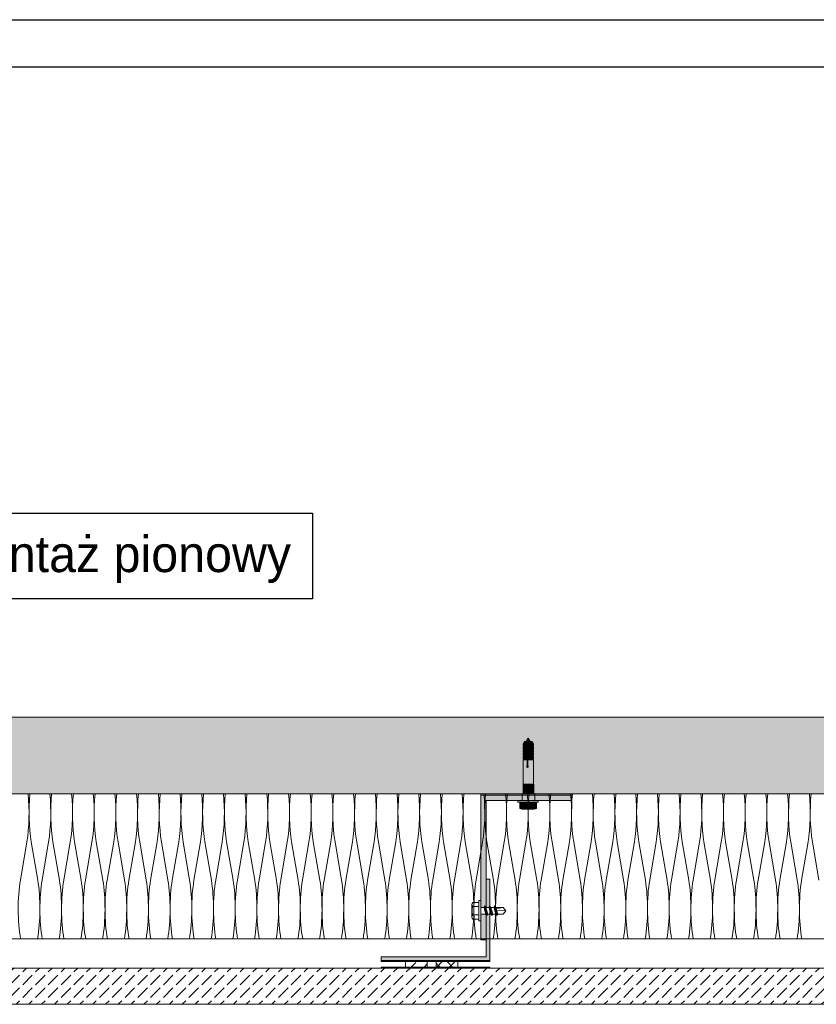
# Model space of a CAD drawing. Extents: x -106566 to -43002, y 22119 to 47619.
# Tile 13 of 24: x -69950 to -65544, y 42177 to 47619. Entities that reach past the tile are written whole.
import ezdxf

# ---------------------------------------------------------------- set-up
doc = ezdxf.new("R2010")
doc.units = 0
doc.header["$MEASUREMENT"] = 0
for name, color, linetype, lineweight, true_color in [('2D - Ogólne_Pen_No__2', 7, 'Continuous', 15, 0x7f7f7f), ('2D Drafting - General_Pen_No__141', 7, 'Continuous', 0, 0xe8e8e8), ('2D Drafting - General_Pen_No__2', 7, 'Continuous', 15, 0x7f7f7f), ('2D Drafting - General_Pen_No__5', 7, 'Continuous', 25, 0x40a5ff), ('2D Drafting - General_Pen_No__61', 7, 'Continuous', 20, 0x6a6a6a), ('2D Drafting - General_Pen_No__81', 7, 'Continuous', 20, 0x6a6a6a), ('Annotation - Text_Pen_No__5', 7, 'Continuous', 25, 0x40a5ff)]:
    doc.layers.add(name, color=color, linetype=linetype, lineweight=lineweight, true_color=true_color)
doc.layers.add('2D Drafting - General_Pen_No__101', color=8, linetype='Continuous', lineweight=13)
doc.layers.add('2D Drafting - General_Pen_No__121', color=255, linetype='Continuous', lineweight=0)
doc.styles.add('GENERATED_STYLE_2', font='txt')
pattern_1 = [(45, (0, 0), (-70.71068, 70.71068), [75, -25]), (45, (7e-15, 70.71), (-70.71068, 70.71068), [75, -25])]

# ---------------------------------------------------------------- blocks, each defined once
blk = doc.blocks.new('*X6')
at = {"layer": '2D Drafting - General_Pen_No__61', "linetype": 'Continuous'}
for p, q in [((-69909.8, 43075.7), (-69945.8, 42863.4)), ((-69885.8, 43075.7), (-69849.8, 42863.4)), ((-69789.8, 43075.7), (-69825.8, 42863.4)), ((-69765.8, 43075.7), (-69729.8, 42863.4)), ((-69669.8, 43075.7), (-69705.8, 42863.4)), ((-69645.8, 43075.7), (-69609.8, 42863.4)), ((-69549.8, 43075.7), (-69585.8, 42863.4)), ((-69525.8, 43075.7), (-69489.8, 42863.4)), ((-69429.8, 43075.7), (-69465.8, 42863.4)), ((-69405.8, 43075.7), (-69369.8, 42863.4)), ((-69309.8, 43075.7), (-69345.8, 42863.4)), ((-69285.8, 43075.7), (-69249.8, 42863.4)), ((-69189.8, 43075.7), (-69225.8, 42863.4)), ((-69165.8, 43075.7), (-69129.8, 42863.4)), ((-69069.8, 43075.7), (-69105.8, 42863.4)), ((-69045.8, 43075.7), (-69009.8, 42863.4)), ((-68949.8, 43075.7), (-68985.8, 42863.4)), ((-68925.8, 43075.7), (-68889.8, 42863.4)), ((-68829.8, 43075.7), (-68865.8, 42863.4)), ((-68805.8, 43075.7), (-68769.8, 42863.4)), ((-68709.8, 43075.7), (-68745.8, 42863.4)), ((-68685.8, 43075.7), (-68649.8, 42863.4)), ((-68589.8, 43075.7), (-68625.8, 42863.4)), ((-68565.8, 43075.7), (-68529.8, 42863.4)), ((-68469.8, 43075.7), (-68505.8, 42863.4)), ((-68445.8, 43075.7), (-68409.8, 42863.4)), ((-68349.8, 43075.7), (-68385.8, 42863.4)), ((-68325.8, 43075.7), (-68289.8, 42863.4)), ((-68229.8, 43075.7), (-68265.8, 42863.4)), ((-68205.8, 43075.7), (-68169.8, 42863.4)), ((-68109.8, 43075.7), (-68145.8, 42863.4)), ((-68085.8, 43075.7), (-68049.8, 42863.4)), ((-67989.8, 43075.7), (-68025.8, 42863.4)), ((-67965.8, 43075.7), (-67929.8, 42863.4)), ((-67869.8, 43075.7), (-67905.8, 42863.4)), ((-67845.8, 43075.7), (-67809.8, 42863.4)), ((-67749.8, 43075.7), (-67785.8, 42863.4)), ((-67725.8, 43075.7), (-67689.8, 42863.4)), ((-67629.8, 43075.7), (-67665.8, 42863.4)), ((-67605.8, 43075.7), (-67569.8, 42863.4)), ((-67509.8, 43075.7), (-67545.8, 42863.4)), ((-67485.8, 43075.7), (-67449.8, 42863.4)), ((-67389.8, 43075.7), (-67425.8, 42863.4)), ((-67365.8, 43075.7), (-67329.8, 42863.4)), ((-67269.8, 43075.7), (-67305.8, 42863.4)), ((-67245.8, 43075.7), (-67209.8, 42863.4)), ((-67149.8, 43075.7), (-67185.8, 42863.4)), ((-67125.8, 43075.7), (-67089.8, 42863.4)), ((-67029.8, 43075.7), (-67065.8, 42863.4)), ((-67005.8, 43075.7), (-66969.8, 42863.4)), ((-66909.8, 43075.7), (-66945.8, 42863.4)), ((-66885.8, 43075.7), (-66849.8, 42863.4)), ((-66789.8, 43075.7), (-66825.8, 42863.4)), ((-66765.8, 43075.7), (-66729.8, 42863.4)), ((-66669.8, 43075.7), (-66705.8, 42863.4)), ((-66645.8, 43075.7), (-66609.8, 42863.4)), ((-66549.8, 43075.7), (-66585.8, 42863.4)), ((-66525.8, 43075.7), (-66489.8, 42863.4)), ((-66429.8, 43075.7), (-66465.8, 42863.4)), ((-66405.8, 43075.7), (-66369.8, 42863.4)), ((-66309.8, 43075.7), (-66345.8, 42863.4)), ((-66285.8, 43075.7), (-66249.8, 42863.4)), ((-66189.8, 43075.7), (-66225.8, 42863.4)), ((-66165.8, 43075.7), (-66129.8, 42863.4)), ((-66069.8, 43075.7), (-66105.8, 42863.4)), ((-66045.8, 43075.7), (-66009.8, 42863.4)), ((-65949.8, 43075.7), (-65985.8, 42863.4)), ((-65925.8, 43075.7), (-65889.8, 42863.4)), ((-65829.8, 43075.7), (-65865.8, 42863.4)), ((-65805.8, 43075.7), (-65769.8, 42863.4)), ((-65709.8, 43075.7), (-65745.8, 42863.4)), ((-65685.8, 43075.7), (-65649.8, 42863.4)), ((-65589.8, 43075.7), (-65625.8, 42863.4)), ((-65565.8, 43075.7), (-65529.8, 42863.4))]:
    blk.add_line(p, q, dxfattribs=at)
for centre, start_param, end_param in [((-69957.8, 43235), 4.068888, 5.121655), ((-69837.8, 43235), 1.16153, 2.214297), ((-69837.8, 43235), 4.068888, 5.121655), ((-69717.8, 43235), 1.16153, 2.214297), ((-69717.8, 43235), 4.068888, 5.121655), ((-69597.8, 43235), 1.16153, 2.214297), ((-69597.8, 43235), 4.068888, 5.121655), ((-69477.8, 43235), 1.16153, 2.214297), ((-69477.8, 43235), 4.068888, 5.121655), ((-69357.8, 43235), 1.16153, 2.214297), ((-69357.8, 43235), 4.068888, 5.121655), ((-69237.8, 43235), 1.16153, 2.214297), ((-69237.8, 43235), 4.068888, 5.121655), ((-69117.8, 43235), 1.16153, 2.214297), ((-69117.8, 43235), 4.068888, 5.121655), ((-68997.8, 43235), 1.16153, 2.214297), ((-68997.8, 43235), 4.068888, 5.121655), ((-68877.8, 43235), 1.16153, 2.214297), ((-68877.8, 43235), 4.068888, 5.121655), ((-68757.8, 43235), 1.16153, 2.214297), ((-68757.8, 43235), 4.068888, 5.121655), ((-68637.8, 43235), 1.16153, 2.214297), ((-68637.8, 43235), 4.068888, 5.121655), ((-68517.8, 43235), 1.16153, 2.214297), ((-68517.8, 43235), 4.068888, 5.121655), ((-68397.8, 43235), 1.16153, 2.214297), ((-68397.8, 43235), 4.068888, 5.121655), ((-68277.8, 43235), 1.16153, 2.214297), ((-68277.8, 43235), 4.068888, 5.121655), ((-68157.8, 43235), 1.16153, 2.214297), ((-68157.8, 43235), 4.068888, 5.121655), ((-68037.8, 43235), 1.16153, 2.214297), ((-68037.8, 43235), 4.068888, 5.121655), ((-67917.8, 43235), 1.16153, 2.214297), ((-67917.8, 43235), 4.068888, 5.121655), ((-67797.8, 43235), 1.16153, 2.214297), ((-67797.8, 43235), 4.068888, 5.121655), ((-67677.8, 43235), 1.16153, 2.214297), ((-67677.8, 43235), 4.068888, 5.121655), ((-67557.8, 43235), 1.16153, 2.214297), ((-67557.8, 43235), 4.068888, 5.121655), ((-67437.8, 43235), 1.16153, 2.214297), ((-67437.8, 43235), 4.068888, 5.121655), ((-67317.8, 43235), 1.16153, 2.214297), ((-67317.8, 43235), 4.068888, 5.121655), ((-67197.8, 43235), 1.16153, 2.214297), ((-67197.8, 43235), 4.068888, 5.121655), ((-67077.8, 43235), 1.16153, 2.214297), ((-67077.8, 43235), 4.068888, 5.121655), ((-66957.8, 43235), 1.16153, 2.214297), ((-66957.8, 43235), 4.068888, 5.121655), ((-66837.8, 43235), 1.16153, 2.214297), ((-66837.8, 43235), 4.068888, 5.121655), ((-66717.8, 43235), 1.16153, 2.214297), ((-66717.8, 43235), 4.068888, 5.121655), ((-66597.8, 43235), 1.16153, 2.214297), ((-66597.8, 43235), 4.068888, 5.121655), ((-66477.8, 43235), 1.16153, 2.214297), ((-66477.8, 43235), 4.068888, 5.121655), ((-66357.8, 43235), 1.16153, 2.214297), ((-66357.8, 43235), 4.068888, 5.121655), ((-66237.8, 43235), 1.16153, 2.214297), ((-66237.8, 43235), 4.068888, 5.121655), ((-66117.8, 43235), 1.16153, 2.214297), ((-66117.8, 43235), 4.068888, 5.121655), ((-65997.8, 43235), 1.16153, 2.214297), ((-65997.8, 43235), 4.068888, 5.121655), ((-65877.8, 43235), 1.16153, 2.214297), ((-65877.8, 43235), 4.068888, 5.121655), ((-65757.8, 43235), 1.16153, 2.214297), ((-65757.8, 43235), 4.068888, 5.121655), ((-65637.8, 43235), 1.16153, 2.214297), ((-65637.8, 43235), 4.068888, 5.121655), ((-65517.8, 43235), 1.16153, 2.214297), ((-69897.8, 42704.2), 0.927295, 2.243652), ((-69897.8, 42704.2), 4.039533, 5.35589), ((-69777.8, 42704.2), 0.927295, 2.243652), ((-69777.8, 42704.2), 4.039533, 5.35589), ((-69657.8, 42704.2), 0.927295, 2.243652), ((-69657.8, 42704.2), 4.039533, 5.35589), ((-69537.8, 42704.2), 0.927295, 2.243652), ((-69537.8, 42704.2), 4.039533, 5.35589), ((-69417.8, 42704.2), 0.927295, 2.243652), ((-69417.8, 42704.2), 4.039533, 5.35589), ((-69297.8, 42704.2), 0.927295, 2.243652), ((-69297.8, 42704.2), 4.039533, 5.35589), ((-69177.8, 42704.2), 0.927295, 2.243652), ((-69177.8, 42704.2), 4.039533, 5.35589), ((-69057.8, 42704.2), 0.927295, 2.243652), ((-69057.8, 42704.2), 4.039533, 5.35589), ((-68937.8, 42704.2), 0.927295, 2.243652), ((-68937.8, 42704.2), 4.039533, 5.35589), ((-68817.8, 42704.2), 0.927295, 2.243652), ((-68817.8, 42704.2), 4.039533, 5.35589), ((-68697.8, 42704.2), 0.927295, 2.243652), ((-68697.8, 42704.2), 4.039533, 5.35589), ((-68577.8, 42704.2), 0.927295, 2.243652), ((-68577.8, 42704.2), 4.039533, 5.35589), ((-68457.8, 42704.2), 0.927295, 2.243652), ((-68457.8, 42704.2), 4.039533, 5.35589), ((-68337.8, 42704.2), 0.927295, 2.243652), ((-68337.8, 42704.2), 4.039533, 5.35589), ((-68217.8, 42704.2), 0.927295, 2.243652), ((-68217.8, 42704.2), 4.039533, 5.35589), ((-68097.8, 42704.2), 0.927295, 2.243652), ((-68097.8, 42704.2), 4.039533, 5.35589), ((-67977.8, 42704.2), 0.927295, 2.243652), ((-67977.8, 42704.2), 4.039533, 5.35589), ((-67857.8, 42704.2), 0.927295, 2.243652), ((-67857.8, 42704.2), 4.039533, 5.35589), ((-67737.8, 42704.2), 0.927295, 2.243652), ((-67737.8, 42704.2), 4.039533, 5.35589), ((-67617.8, 42704.2), 0.927295, 2.243652), ((-67617.8, 42704.2), 4.039533, 5.35589), ((-67497.8, 42704.2), 0.927295, 2.243652), ((-67497.8, 42704.2), 4.039533, 5.35589), ((-67377.8, 42704.2), 0.927295, 2.243652), ((-67377.8, 42704.2), 4.039533, 5.35589), ((-67257.8, 42704.2), 0.927295, 2.243652), ((-67257.8, 42704.2), 4.039533, 5.35589), ((-67137.8, 42704.2), 0.927295, 2.243652), ((-67137.8, 42704.2), 4.039533, 5.35589), ((-67017.8, 42704.2), 0.927295, 2.243652), ((-67017.8, 42704.2), 4.039533, 5.35589), ((-66897.8, 42704.2), 0.927295, 2.243652), ((-66897.8, 42704.2), 4.039533, 5.35589), ((-66777.8, 42704.2), 0.927295, 2.243652), ((-66777.8, 42704.2), 4.039533, 5.35589), ((-66657.8, 42704.2), 0.927295, 2.243652), ((-66657.8, 42704.2), 4.039533, 5.35589), ((-66537.8, 42704.2), 0.927295, 2.243652), ((-66537.8, 42704.2), 4.039533, 5.35589), ((-66417.8, 42704.2), 0.927295, 2.243652), ((-66417.8, 42704.2), 4.039533, 5.35589), ((-66297.8, 42704.2), 0.927295, 2.243652), ((-66297.8, 42704.2), 4.039533, 5.35589), ((-66177.8, 42704.2), 0.927295, 2.243652), ((-66177.8, 42704.2), 4.039533, 5.35589), ((-66057.8, 42704.2), 0.927295, 2.243652), ((-66057.8, 42704.2), 4.039533, 5.35589), ((-65937.8, 42704.2), 0.927295, 2.243652), ((-65937.8, 42704.2), 4.039533, 5.35589), ((-65817.8, 42704.2), 0.927295, 2.243652), ((-65817.8, 42704.2), 4.039533, 5.35589), ((-65697.8, 42704.2), 0.927295, 2.243652), ((-65697.8, 42704.2), 4.039533, 5.35589), ((-65577.8, 42704.2), 0.927295, 2.243652)]:
    blk.add_ellipse(centre, major_axis=(0, 265.4), ratio=0.226067, start_param=start_param, end_param=end_param, dxfattribs=at)
blk = doc.blocks.new('Fill_3')
at = {"layer": '2D Drafting - General_Pen_No__2', "linetype": 'Continuous'}
for p, q in [((-55487, 43340.6), (-72519, 43340.6)), ((-72519, 42538.8), (-55487, 42538.8))]:
    blk.add_line(p, q, dxfattribs=at)
at = {"layer": '2D Drafting - General_Pen_No__61', "linetype": 'Continuous'}
blk.add_blockref('*X6', (0, 0), dxfattribs=at)

msp = doc.modelspace()

# ---------------------------------------------------------------- hatches: boundary and pattern name
at = {"layer": '2D Drafting - General_Pen_No__101', "linetype": 'Continuous'}
for points in [[(-67950.38, 42418.76), (-67950.38, 42412.97), (-67350.38, 42412.97), (-67350.38, 42418.76)], [(-67950.38, 42382.97), (-67950.38, 42377.18), (-67350.38, 42377.18), (-67350.38, 42382.97)]]:
    msp.add_hatch(color=256, dxfattribs=at).paths.add_polyline_path(points, flags=0)
at = {"layer": '2D Drafting - General_Pen_No__121', "linetype": 'Continuous'}
for points in [[(-67138.21, 43648.36), (-67127.4, 43629.63), (-67149.02, 43629.63)], [(-67141.58, 43629.63), (-67148.73, 43617.25), (-67164.64, 43617.25), (-67157.49, 43629.63)], [(-67148.73, 43606.89), (-67164.64, 43606.89), (-67164.64, 43617.25), (-67148.73, 43617.25)], [(-67161.68, 43606.89), (-67148.73, 43606.89), (-67142.99, 43599.45), (-67164.64, 43599.45), (-67161.68, 43603.2)], [(-67164.64, 43599.45), (-67142.99, 43599.45), (-67142.99, 43589.1), (-67164.64, 43589.1)], [(-67161.68, 43589.1), (-67142.99, 43589.1), (-67148.73, 43581.66), (-67164.64, 43581.66), (-67161.68, 43585.4)], [(-67138.63, 43629.63), (-67145.77, 43617.25), (-67148.73, 43617.25), (-67141.58, 43629.63)], [(-67148.73, 43606.89), (-67148.73, 43617.25), (-67145.77, 43617.25), (-67145.77, 43606.89)], [(-67142.99, 43599.45), (-67148.73, 43606.89), (-67145.77, 43606.89), (-67140.03, 43599.45)], [(-67140.03, 43589.1), (-67145.77, 43581.66), (-67148.73, 43581.66), (-67142.99, 43589.1)], [(-67115.44, 43629.63), (-67108.29, 43617.25), (-67145.77, 43617.25), (-67138.63, 43629.63)], [(-67108.29, 43606.89), (-67145.77, 43606.89), (-67145.77, 43617.25), (-67108.29, 43617.25)], [(-67111.25, 43606.89), (-67111.25, 43603.2), (-67108.29, 43599.45), (-67140.03, 43599.45), (-67145.77, 43606.89)], [(-67111.25, 43589.1), (-67111.25, 43585.4), (-67108.29, 43581.66), (-67145.77, 43581.66), (-67140.03, 43589.1)], [(-67142.99, 43589.1), (-67142.99, 43599.45), (-67140.03, 43599.45), (-67140.03, 43589.1)], [(-67108.29, 43599.45), (-67108.29, 43589.1), (-67140.03, 43589.1), (-67140.03, 43599.45)], [(-67164.64, 43581.66), (-67148.73, 43581.66), (-67148.73, 43571.3), (-67164.64, 43571.3)], [(-67142.99, 43563.86), (-67164.64, 43563.86), (-67161.68, 43567.6), (-67161.68, 43571.3), (-67148.73, 43571.3)], [(-67164.64, 43563.86), (-67142.99, 43563.86), (-67142.99, 43553.5), (-67164.64, 43553.5)], [(-67161.68, 43553.5), (-67142.99, 43553.5), (-67148.73, 43546.06), (-67164.64, 43546.06), (-67161.68, 43549.81)], [(-67164.64, 43546.06), (-67148.73, 43546.06), (-67148.73, 43535.71), (-67164.64, 43535.71)], [(-67161.68, 43535.71), (-67148.73, 43535.71), (-67142.99, 43528.27), (-67164.64, 43528.27), (-67161.68, 43532.01)], [(-67145.77, 43581.66), (-67145.77, 43571.3), (-67148.73, 43571.3), (-67148.73, 43581.66)], [(-67145.77, 43571.3), (-67140.03, 43563.86), (-67142.99, 43563.86), (-67148.73, 43571.3)], [(-67140.03, 43553.5), (-67145.77, 43546.06), (-67148.73, 43546.06), (-67142.99, 43553.5)], [(-67148.73, 43535.71), (-67148.73, 43546.06), (-67145.77, 43546.06), (-67145.77, 43535.71)], [(-67142.99, 43528.27), (-67148.73, 43535.71), (-67145.77, 43535.71), (-67140.03, 43528.27)], [(-67108.29, 43581.66), (-67108.29, 43571.3), (-67145.77, 43571.3), (-67145.77, 43581.66)], [(-67111.25, 43571.3), (-67111.25, 43567.6), (-67108.29, 43563.86), (-67140.03, 43563.86), (-67145.77, 43571.3)], [(-67111.25, 43553.5), (-67111.25, 43549.81), (-67108.29, 43546.06), (-67145.77, 43546.06), (-67140.03, 43553.5)], [(-67108.29, 43535.71), (-67145.77, 43535.71), (-67145.77, 43546.06), (-67108.29, 43546.06)], [(-67111.25, 43535.71), (-67111.25, 43532.01), (-67108.29, 43528.27), (-67140.03, 43528.27), (-67145.77, 43535.71)], [(-67142.99, 43553.5), (-67142.99, 43563.86), (-67140.03, 43563.86), (-67140.03, 43553.5)], [(-67108.29, 43553.5), (-67140.03, 43553.5), (-67140.03, 43563.86), (-67108.29, 43563.86)], [(-67108.29, 43393.85), (-67164.64, 43393.85), (-67164.64, 43528.27), (-67142.99, 43528.27), (-67142.99, 43494.96, 5.4750432), (-67140.03, 43494.96), (-67140.03, 43528.27), (-67108.29, 43528.27)], [(-67140.03, 43528.27), (-67140.03, 43494.96, -5.4750432), (-67142.99, 43494.96), (-67142.99, 43528.27)], [(-67107.04, 43392.6), (-67165.89, 43392.6), (-67164.64, 43393.85), (-67108.29, 43393.85)], [(-67107.04, 43342.86), (-67165.89, 43342.86), (-67165.89, 43392.6), (-67107.04, 43392.6)], [(-67101.73, 43337.27), (-67171.3, 43337.27), (-67171.3, 43337.45), (-67165.89, 43342.86), (-67107.14, 43342.86), (-67101.73, 43337.45)], [(-67101.73, 43333.76), (-67134.43, 43333.76), (-67171.3, 43333.76), (-67171.3, 43337.27), (-67101.73, 43337.27)], [(-67101.63, 43303.76), (-67138.31, 43303.76), (-67171.3, 43303.76), (-67171.3, 43333.76), (-67135.38, 43333.76), (-67101.63, 43333.76)], [(-67101.63, 43333.76), (-67101.63, 43303.76), (-67138.31, 43303.76), (-67171.3, 43303.76), (-67171.3, 43333.76), (-67134.43, 43333.76)], [(-67138.31, 43303.76), (-67082.39, 43303.76), (-67082.39, 43294.44), (-67138.31, 43294.44), (-67194.23, 43294.44), (-67194.23, 43303.76)], [(-67161.22, 43294.44), (-67161.22, 43260.27, -0.4195601), (-67184.52, 43260.27), (-67184.52, 43294.44)], [(-67115.4, 43294.44), (-67115.4, 43260.27, -0.092424), (-67138.31, 43255.99, -0.092424), (-67161.22, 43260.27), (-67161.22, 43294.44), (-67138.31, 43294.44)], [(-67092.1, 43294.44), (-67092.1, 43260.27, -0.4195601), (-67115.4, 43260.27), (-67115.4, 43294.44)], [(-67138.31, 43255.99, 0.092424), (-67115.4, 43260.27, 0.201281), (-67103.75, 43255.38), (-67172.87, 43255.38, 0.201281), (-67161.22, 43260.27, 0.092424)]]:
    msp.add_hatch(color=256, dxfattribs=at).paths.add_polyline_path(points, flags=0)
at = {"layer": '2D Drafting - General_Pen_No__141', "linetype": 'Continuous'}
for points in [[(-67370.38, 42712.88), (-67370.38, 43303.76), (-67194.23, 43303.76), (-67171.3, 43303.76), (-67171.3, 43333.76), (-67400.38, 43333.76), (-67400.38, 42750.16), (-67400.38, 42712.88), (-67381.85, 42712.88), (-67379.65, 42721.08), (-67371.45, 42712.88)], [(-67370.38, 42712.88), (-67370.38, 43303.76), (-67194.23, 43303.76), (-67171.3, 43303.76), (-67171.3, 43333.76), (-67400.38, 43333.76), (-67400.38, 42750.16), (-67400.38, 42712.88), (-67381.85, 42712.88), (-67379.65, 42721.08), (-67371.45, 42712.88)], [(-66900.38, 43333.76), (-67101.63, 43333.76), (-67101.63, 43303.76), (-66900.38, 43303.76)], [(-67350.38, 42868.76), (-67370.38, 42868.76), (-67370.38, 42712.88), (-67354.01, 42712.88), (-67351.81, 42721.08), (-67350.38, 42719.65)], [(-67350.38, 42418.76), (-67350.38, 42675.6), (-67361.46, 42675.6), (-67365.27, 42667.4), (-67370.38, 42673.76), (-67370.38, 42533.76), (-67370.38, 42438.76), (-67950.38, 42438.76), (-67950.38, 42418.76)], [(-67400.38, 42533.76), (-67370.38, 42533.76), (-67370.38, 42673.76), (-67371.86, 42675.6), (-67400.38, 42675.6), (-67400.38, 42638.32)]]:
    msp.add_hatch(color=256, dxfattribs=at).paths.add_polyline_path(points, flags=0)
at = {"layer": '2D Drafting - General_Pen_No__2', "linetype": 'Continuous'}
h = msp.add_hatch(dxfattribs=at)
h.set_pattern_fill('Grid_5x5_Diagonal', color=256, style=0, pattern_type=2)
h.set_pattern_definition([(45, (0, 0), (-35.35534, 35.35534), []), (135, (0, 0), (35.35534, 35.35534), [])])
h.paths.add_polyline_path([(-67646.04, 42412.97), (-67646.04, 42382.97), (-67526.04, 42382.97), (-67526.04, 42412.97)], flags=0)
at = {"layer": '2D Drafting - General_Pen_No__5', "linetype": 'Continuous'}
h = msp.add_hatch(dxfattribs=at)
h.set_pattern_fill('Beton', color=256, style=0, pattern_type=2)
h.set_pattern_definition(pattern_1)
h.paths.add_polyline_path([(-67816.04, 42412.97), (-67816.04, 42382.97), (-67696.04, 42382.97), (-67696.04, 42412.97)], flags=0)
at = {"layer": '2D Drafting - General_Pen_No__81', "linetype": 'Continuous'}
h = msp.add_hatch(dxfattribs=at)
h.set_pattern_fill('Solid___Dashed', color=256, style=0, pattern_type=2)
h.set_pattern_definition([(45, (0, 0), (-70.71068, 70.71068), []), (45, (-35.36, 35.36), (-70.71068, 70.71068), [75, -25])])
h.paths.add_polyline_path([(-72518.98, 43340.6), (-72518.98, 43764.66), (-55487.01, 43764.66), (-55487.01, 43340.6), (-67629.31, 43340.6), (-67733.45, 43340.6), (-68283.74, 43340.6), (-68381.09, 43340.6)], flags=0)
msp.add_hatch(color=256, dxfattribs=at).paths.add_polyline_path([(-66900.38, 43333.76), (-66900.38, 43340.6), (-67400.38, 43340.6), (-67400.38, 43333.76)], flags=0)
h = msp.add_hatch(dxfattribs=at)
h.set_pattern_fill('Beton', color=256, style=0, pattern_type=2)
h.set_pattern_definition(pattern_1)
h.paths.add_polyline_path([(-70635.38, 42177.18), (-70635.38, 42377.18), (-64665.38, 42377.18), (-64665.38, 42177.18)], flags=0)

# ---------------------------------------------------------------- linework, layer by layer
at = {"layer": '2D - Ogólne_Pen_No__2', "linetype": 'Continuous'}
for p, q in [((-67149.02, 43629.63), (-67138.21, 43648.36)), ((-67127.4, 43629.63), (-67138.21, 43648.36)), ((-67157.49, 43629.63), (-67164.64, 43617.25)), ((-67164.64, 43617.25), (-67108.29, 43617.25)), ((-67164.64, 43617.25), (-67164.64, 43606.89)), ((-67164.64, 43606.89), (-67108.29, 43606.89)), ((-67161.68, 43603.2), (-67164.64, 43599.45)), ((-67164.64, 43599.45), (-67108.29, 43599.45)), ((-67164.64, 43599.45), (-67164.64, 43589.1)), ((-67164.64, 43589.1), (-67108.29, 43589.1)), ((-67164.64, 43589.1), (-67161.68, 43589.1)), ((-67161.68, 43606.89), (-67161.68, 43603.2)), ((-67161.68, 43589.1), (-67161.68, 43585.4)), ((-67157.49, 43629.63), (-67115.44, 43629.63)), ((-67141.58, 43629.63), (-67148.73, 43617.25)), ((-67148.73, 43617.25), (-67148.73, 43606.89)), ((-67148.73, 43606.89), (-67142.99, 43599.45)), ((-67142.99, 43589.1), (-67148.73, 43581.66)), ((-67138.63, 43629.63), (-67145.77, 43617.25)), ((-67145.77, 43617.25), (-67145.77, 43606.89)), ((-67145.77, 43606.89), (-67140.03, 43599.45)), ((-67140.03, 43589.1), (-67145.77, 43581.66)), ((-67142.99, 43599.45), (-67142.99, 43589.1)), ((-67140.03, 43599.45), (-67140.03, 43589.1)), ((-67115.44, 43629.63), (-67108.29, 43617.25)), ((-67111.25, 43606.89), (-67111.25, 43603.2)), ((-67111.25, 43603.2), (-67108.29, 43599.45)), ((-67108.29, 43589.1), (-67111.25, 43589.1)), ((-67111.25, 43589.1), (-67111.25, 43585.4)), ((-67108.29, 43617.25), (-67108.29, 43606.89)), ((-67108.29, 43599.45), (-67108.29, 43589.1)), ((-67161.68, 43585.4), (-67164.64, 43581.66)), ((-67164.64, 43581.66), (-67108.29, 43581.66)), ((-67164.64, 43581.66), (-67164.64, 43571.3)), ((-67164.64, 43571.3), (-67108.29, 43571.3)), ((-67164.64, 43571.3), (-67161.68, 43571.3)), ((-67161.68, 43567.6), (-67164.64, 43563.86)), ((-67164.64, 43563.86), (-67108.29, 43563.86)), ((-67164.64, 43563.86), (-67164.64, 43553.5)), ((-67164.64, 43553.5), (-67108.29, 43553.5)), ((-67164.64, 43553.5), (-67161.68, 43553.5)), ((-67161.68, 43549.81), (-67164.64, 43546.06)), ((-67164.64, 43546.06), (-67108.29, 43546.06)), ((-67164.64, 43546.06), (-67164.64, 43535.71)), ((-67164.64, 43535.71), (-67108.29, 43535.71)), ((-67164.64, 43535.71), (-67161.68, 43535.71)), ((-67161.68, 43571.3), (-67161.68, 43567.6)), ((-67161.68, 43553.5), (-67161.68, 43549.81)), ((-67161.68, 43535.71), (-67161.68, 43532.01)), ((-67148.73, 43581.66), (-67148.73, 43571.3)), ((-67148.73, 43571.3), (-67142.99, 43563.86)), ((-67142.99, 43553.5), (-67148.73, 43546.06)), ((-67148.73, 43546.06), (-67148.73, 43535.71)), ((-67148.73, 43535.71), (-67142.99, 43528.27)), ((-67145.77, 43581.66), (-67145.77, 43571.3)), ((-67145.77, 43571.3), (-67140.03, 43563.86)), ((-67140.03, 43553.5), (-67145.77, 43546.06)), ((-67145.77, 43546.06), (-67145.77, 43535.71)), ((-67145.77, 43535.71), (-67140.03, 43528.27)), ((-67142.99, 43563.86), (-67142.99, 43553.5)), ((-67140.03, 43563.86), (-67140.03, 43553.5)), ((-67111.25, 43585.4), (-67108.29, 43581.66)), ((-67108.29, 43571.3), (-67111.25, 43571.3)), ((-67111.25, 43571.3), (-67111.25, 43567.6)), ((-67111.25, 43567.6), (-67108.29, 43563.86)), ((-67108.29, 43553.5), (-67111.25, 43553.5)), ((-67111.25, 43553.5), (-67111.25, 43549.81)), ((-67111.25, 43549.81), (-67108.29, 43546.06)), ((-67111.25, 43535.71), (-67111.25, 43532.01)), ((-67108.29, 43535.71), (-67111.25, 43535.71)), ((-67108.29, 43581.66), (-67108.29, 43571.3)), ((-67108.29, 43563.86), (-67108.29, 43553.5)), ((-67108.29, 43546.06), (-67108.29, 43535.71)), ((-67161.68, 43532.01), (-67164.64, 43528.27)), ((-67164.64, 43528.27), (-67108.29, 43528.27)), ((-67164.64, 43528.27), (-67164.64, 43393.85)), ((-67142.99, 43528.27), (-67142.99, 43494.96)), ((-67140.03, 43528.27), (-67140.03, 43494.96)), ((-67111.25, 43532.01), (-67108.29, 43528.27)), ((-67108.29, 43528.27), (-67108.29, 43393.85)), ((-67164.64, 43393.85), (-67165.89, 43392.6)), ((-67165.89, 43392.6), (-67107.04, 43392.6)), ((-67165.89, 43392.6), (-67165.89, 43342.86)), ((-67108.29, 43393.85), (-67164.64, 43393.85)), ((-67108.29, 43393.85), (-67107.04, 43392.6)), ((-67107.04, 43392.6), (-67107.04, 43342.86)), ((-67165.89, 43342.86), (-67171.3, 43337.45)), ((-67171.3, 43337.45), (-67171.3, 43333.76)), ((-67171.3, 43333.76), (-67134.43, 43333.76)), ((-67165.89, 43342.86), (-67107.04, 43342.86)), ((-67101.73, 43333.76), (-67135.48, 43333.76)), ((-67101.63, 43333.76), (-67135.38, 43333.76)), ((-67107.14, 43342.86), (-67101.73, 43337.45)), ((-67107.04, 43342.86), (-67101.63, 43337.45)), ((-67101.73, 43337.45), (-67101.73, 43333.76)), ((-67101.63, 43337.45), (-67101.63, 43333.76)), ((-67101.73, 43303.76), (-67135.48, 43303.76)), ((-67101.73, 43307.45), (-67101.73, 43303.76))]:
    msp.add_line(p, q, dxfattribs=at)
msp.add_arc((-67141.51, 43491.04), 4.18, 110.70161, 69.29839, dxfattribs=at)
at = {"layer": '2D Drafting - General_Pen_No__2', "linetype": 'Continuous'}
for p, q in [((-67400.38, 43333.76), (-67400.38, 42533.76)), ((-67400.38, 43333.76), (-66900.38, 43333.76)), ((-67171.3, 43303.76), (-67171.3, 43333.76)), ((-67101.63, 43303.76), (-67101.63, 43333.76)), ((-66900.38, 43333.76), (-66900.38, 43303.76)), ((-67370.38, 42533.76), (-67370.38, 43303.76)), ((-66900.38, 43303.76), (-67370.38, 43303.76)), ((-67194.23, 43303.76), (-67138.31, 43303.76)), ((-67194.23, 43294.44), (-67194.23, 43303.76)), ((-67138.31, 43294.44), (-67194.23, 43294.44)), ((-67184.52, 43260.27), (-67184.52, 43294.44)), ((-67161.22, 43260.27), (-67161.22, 43294.44)), ((-67082.39, 43303.76), (-67138.31, 43303.76)), ((-67138.31, 43294.44), (-67082.39, 43294.44)), ((-67115.4, 43260.27), (-67115.4, 43294.44)), ((-67092.1, 43260.27), (-67092.1, 43294.44)), ((-67082.39, 43294.44), (-67082.39, 43303.76)), ((-67103.75, 43255.38), (-67172.87, 43255.38)), ((-67350.38, 42868.76), (-67370.38, 42868.76)), ((-67370.38, 42868.76), (-67370.38, 42438.76)), ((-67350.38, 42418.76), (-67350.38, 42868.76)), ((-67448.76, 42728.8), (-67448.76, 42659.68)), ((-67443.87, 42740.45), (-67409.7, 42740.45)), ((-67409.7, 42750.16), (-67400.38, 42750.16)), ((-67409.7, 42694.24), (-67409.7, 42750.16)), ((-67400.38, 42750.16), (-67400.38, 42694.24)), ((-67381.85, 42712.88), (-67379.65, 42721.08)), ((-67379.65, 42721.08), (-67372.46, 42694.24)), ((-67379.65, 42721.08), (-67371.45, 42712.88)), ((-67354.01, 42712.88), (-67351.81, 42721.08)), ((-67354.01, 42712.88), (-67351.81, 42721.08)), ((-67351.81, 42721.08), (-67344.62, 42694.24)), ((-67351.81, 42721.08), (-67343.61, 42712.88)), ((-67351.81, 42721.08), (-67344.62, 42694.24)), ((-67351.81, 42721.08), (-67343.61, 42712.88)), ((-67326.17, 42712.88), (-67323.97, 42721.08)), ((-67323.97, 42721.08), (-67316.78, 42694.24)), ((-67323.97, 42721.08), (-67315.77, 42712.88)), ((-67443.87, 42717.15), (-67409.7, 42717.15)), ((-67443.87, 42671.33), (-67409.7, 42671.33)), ((-67409.7, 42694.24), (-67409.7, 42638.32)), ((-67400.38, 42712.88), (-67381.85, 42712.88)), ((-67400.38, 42638.32), (-67400.38, 42694.24)), ((-67400.38, 42675.6), (-67371.86, 42675.6)), ((-67381.85, 42712.88), (-67376.85, 42694.24)), ((-67371.86, 42675.6), (-67376.85, 42694.24)), ((-67365.27, 42667.4), (-67372.46, 42694.24)), ((-67365.27, 42667.4), (-67371.86, 42675.6)), ((-67371.45, 42712.88), (-67354.01, 42712.88)), ((-67371.45, 42712.88), (-67366.46, 42694.24)), ((-67361.46, 42675.6), (-67366.46, 42694.24)), ((-67361.46, 42675.6), (-67365.27, 42667.4)), ((-67361.46, 42675.6), (-67344.02, 42675.6)), ((-67315.77, 42712.88), (-67354.01, 42712.88)), ((-67354.01, 42712.88), (-67349.01, 42694.24)), ((-67354.01, 42712.88), (-67349.01, 42694.24)), ((-67344.02, 42675.6), (-67349.01, 42694.24)), ((-67344.02, 42675.6), (-67349.01, 42694.24)), ((-67337.43, 42667.4), (-67344.62, 42694.24)), ((-67337.43, 42667.4), (-67344.62, 42694.24)), ((-67337.43, 42667.4), (-67344.02, 42675.6)), ((-67337.43, 42667.4), (-67344.02, 42675.6)), ((-67305.78, 42675.6), (-67344.02, 42675.6)), ((-67343.61, 42712.88), (-67275.1, 42712.88)), ((-67343.61, 42712.88), (-67326.17, 42712.88)), ((-67343.61, 42712.88), (-67338.61, 42694.24)), ((-67343.61, 42712.88), (-67338.61, 42694.24)), ((-67333.62, 42675.6), (-67338.61, 42694.24)), ((-67333.62, 42675.6), (-67338.61, 42694.24)), ((-67333.62, 42675.6), (-67337.43, 42667.4)), ((-67333.62, 42675.6), (-67337.43, 42667.4)), ((-67333.62, 42675.6), (-67275.1, 42675.6)), ((-67333.62, 42675.6), (-67316.18, 42675.6)), ((-67326.17, 42712.88), (-67321.17, 42694.24)), ((-67316.18, 42675.6), (-67321.17, 42694.24)), ((-67317.15, 42704.87), (-67320.93, 42698.67)), ((-67320.93, 42698.67), (-67316.07, 42695.97)), ((-67275.1, 42712.88), (-67317.15, 42704.87)), ((-67309.58, 42667.4), (-67316.78, 42694.24)), ((-67309.58, 42667.4), (-67316.18, 42675.6)), ((-67316.07, 42695.97), (-67261.12, 42694.24)), ((-67315.77, 42712.88), (-67310.77, 42694.24)), ((-67305.78, 42675.6), (-67310.77, 42694.24)), ((-67305.78, 42675.6), (-67309.58, 42667.4)), ((-67275.1, 42712.88), (-67261.12, 42694.24)), ((-67275.1, 42675.6), (-67261.12, 42694.24)), ((-67443.87, 42648.03), (-67409.7, 42648.03)), ((-67409.7, 42638.32), (-67400.38, 42638.32)), ((-67400.38, 42533.76), (-67370.38, 42533.76)), ((-67950.38, 42418.76), (-67950.38, 42438.76)), ((-67950.38, 42438.76), (-67370.38, 42438.76)), ((-67950.38, 42418.76), (-67350.38, 42418.76)), ((-67696.04, 42412.97), (-67816.04, 42412.97)), ((-67816.04, 42412.97), (-67816.04, 42382.97)), ((-67696.04, 42412.97), (-67696.04, 42382.97)), ((-67816.04, 42382.97), (-67696.04, 42382.97))]:
    msp.add_line(p, q, dxfattribs=at)
at = {"layer": '2D Drafting - General_Pen_No__2', "linetype": 'Continuous', "flags": 128}
for points in [[(-72518.98, 43340.6), (-72518.98, 43764.66), (-55487.01, 43764.66), (-55487.01, 43340.6), (-67629.31, 43340.6), (-67733.45, 43340.6), (-68283.74, 43340.6), (-68381.09, 43340.6)], [(-66900.38, 43333.76), (-66900.38, 43340.6), (-67400.38, 43340.6), (-67400.38, 43333.76)], [(-67370.38, 42712.88), (-67370.38, 43303.76), (-67194.23, 43303.76), (-67171.3, 43303.76), (-67171.3, 43333.76), (-67400.38, 43333.76), (-67400.38, 42750.16), (-67400.38, 42712.88), (-67381.85, 42712.88), (-67379.65, 42721.08), (-67371.45, 42712.88)], [(-67370.38, 42712.88), (-67370.38, 43303.76), (-67194.23, 43303.76), (-67171.3, 43303.76), (-67171.3, 43333.76), (-67400.38, 43333.76), (-67400.38, 42750.16), (-67400.38, 42712.88), (-67381.85, 42712.88), (-67379.65, 42721.08), (-67371.45, 42712.88)], [(-66900.38, 43333.76), (-67101.63, 43333.76), (-67101.63, 43303.76), (-66900.38, 43303.76)], [(-67350.38, 42868.76), (-67370.38, 42868.76), (-67370.38, 42712.88), (-67354.01, 42712.88), (-67351.81, 42721.08), (-67350.38, 42719.65)], [(-67350.38, 42418.76), (-67350.38, 42675.6), (-67361.46, 42675.6), (-67365.27, 42667.4), (-67370.38, 42673.76), (-67370.38, 42533.76), (-67370.38, 42438.76), (-67950.38, 42438.76), (-67950.38, 42418.76)], [(-67400.38, 42533.76), (-67370.38, 42533.76), (-67370.38, 42673.76), (-67371.86, 42675.6), (-67400.38, 42675.6), (-67400.38, 42638.32)], [(-67950.38, 42418.76), (-67950.38, 42412.97), (-67350.38, 42412.97), (-67350.38, 42418.76)], [(-67816.04, 42412.97), (-67816.04, 42382.97), (-67696.04, 42382.97), (-67696.04, 42412.97)], [(-67646.04, 42412.97), (-67646.04, 42382.97), (-67526.04, 42382.97), (-67526.04, 42412.97)], [(-70635.38, 42177.18), (-70635.38, 42377.18), (-64665.38, 42377.18), (-64665.38, 42177.18)], [(-67950.38, 42382.97), (-67950.38, 42377.18), (-67350.38, 42377.18), (-67350.38, 42382.97)]]:
    msp.add_lwpolyline(points, close=True, dxfattribs=at)
at = {"layer": '2D Drafting - General_Pen_No__2', "linetype": 'Continuous'}
for centre, radius, start, end in [((-67172.87, 43271.7), 16.33, 224.47805, 315.52195), ((-67138.31, 43319.57), 63.58, 248.87798, 270), ((-67138.31, 43319.57), 63.58, 270, 291.12202), ((-67103.75, 43271.7), 16.33, 224.47805, 315.52195), ((-67432.43, 42728.8), 16.33, 134.47805, 225.52195), ((-67432.43, 42659.68), 16.33, 134.47805, 225.52195), ((-67384.57, 42694.24), 63.58, 158.87798, 180), ((-67384.57, 42694.24), 63.58, 180, 201.12202)]:
    msp.add_arc(centre, radius, start, end, dxfattribs=at)
at = {"layer": '2D Drafting - General_Pen_No__5', "linetype": 'Continuous'}
for p, q in [((-98337.23, 47618.89), (-43002.35, 47618.89)), ((-98077.59, 47359.25), (-43261.99, 47359.25))]:
    msp.add_line(p, q, dxfattribs=at)
at = {"layer": 'Annotation - Text_Pen_No__5', "linetype": 'Continuous', "flags": 128}
msp.add_lwpolyline([(-72521.93, 44891.56), (-68329.93, 44891.56), (-68329.93, 44417.27), (-72521.93, 44417.27)], close=True, dxfattribs=at)

# ---------------------------------------------------------------- block references
at = {"layer": '2D Drafting - General_Pen_No__61', "linetype": 'Continuous'}
msp.add_blockref('Fill_3', (0, 0), dxfattribs=at)

# ---------------------------------------------------------------- texts
at = {"layer": 'Annotation - Text_Pen_No__5', "linetype": 'Continuous', "insert": (-70425.93, 44765.84), "char_height": 200, "attachment_point": 2, "style": 'GENERATED_STYLE_2'}
msp.add_mtext('{widok z przodu - montaż pionowy}', dxfattribs=at)

doc.saveas('drawing.dxf')
